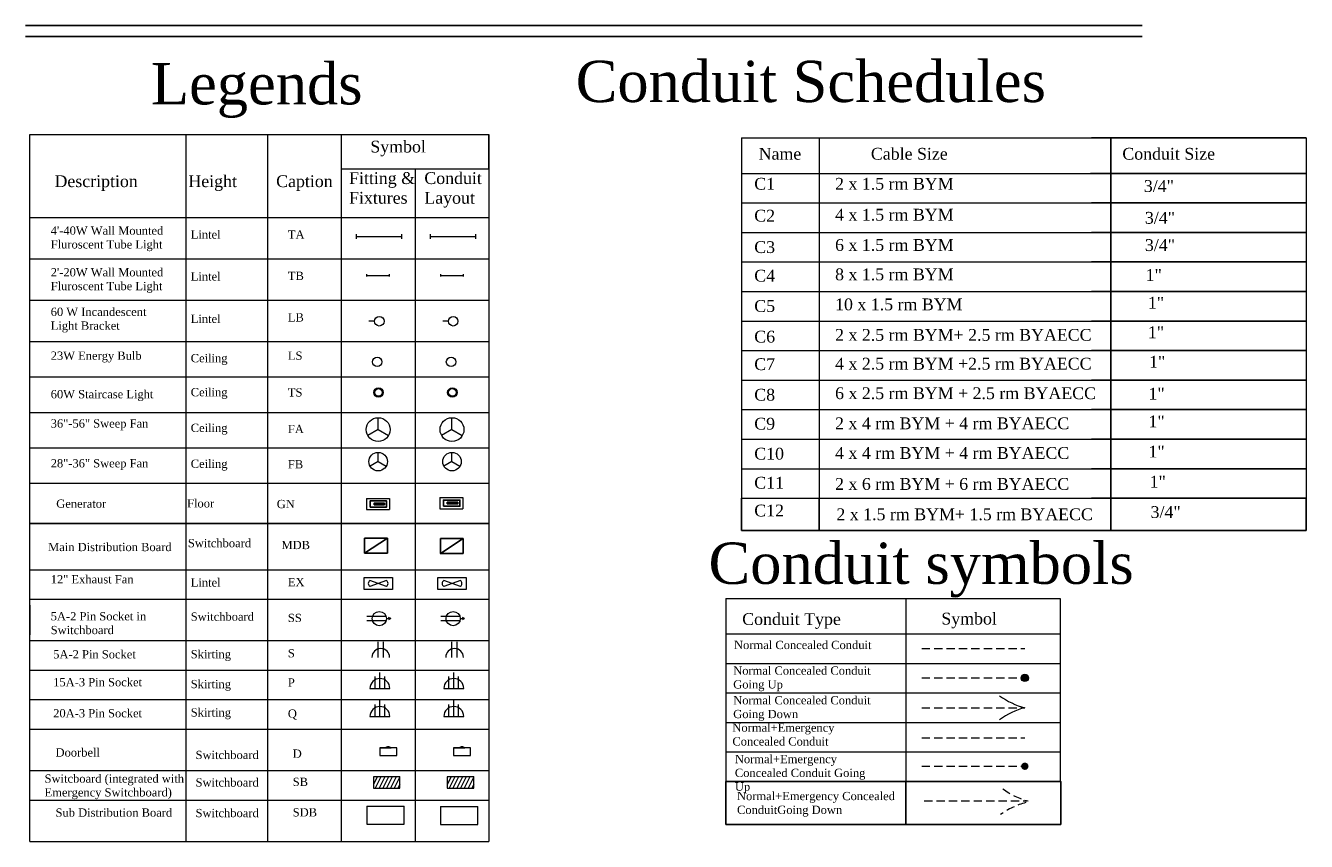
# Model space of a CAD drawing. Header units: inches. Extents: x -4 to 104, y -54 to 16.
import ezdxf

# ---------------------------------------------------------------- set-up
doc = ezdxf.new("R2010")
doc.units = ezdxf.units.IN
doc.header["$LTSCALE"] = 0.7
doc.header["$MEASUREMENT"] = 0
doc.linetypes.add('DASHEDX2', pattern=[1.5, 1, -0.5])
doc.layers.add('Legend', color=6, linetype='Continuous')

msp = doc.modelspace()

# ---------------------------------------------------------------- hatches: boundary and pattern name
at = {"lineweight": 13}
h = msp.add_hatch(color=3, dxfattribs=at)
edge = h.paths.add_edge_path()
edge.add_arc((80.15, -39.7), 0.311, 0, 360)
at = {"linetype": 'DASHEDX2', "lineweight": 13}
h = msp.add_hatch(color=1, dxfattribs=at)
edge = h.paths.add_edge_path()
edge.add_arc((80.15, -47.18), 0.311, 0, 360)

# ---------------------------------------------------------------- linework, layer by layer
for p, q in [((-4.41, 15.52), (90.09, 15.52)), ((-4.41, 14.6), (90.09, 14.6)), ((34.8, 6.31), (34.8, 3.44)), ((85.79, 6.01), (103.97, 6.01)), ((87.42, 6.01), (87.42, -24.49)), ((85.71, 3.01), (103.97, 3.01)), ((103.97, 3.01), (103.97, 3.01)), ((85.79, 0.51), (103.97, 0.51)), ((85.79, -1.99), (103.97, -1.99)), ((85.78, -4.49), (103.97, -4.49)), ((85.79, -6.99), (103.97, -6.99)), ((85.79, -9.49), (103.97, -9.49)), ((85.79, -11.99), (103.97, -11.99)), ((85.79, -14.49), (103.97, -14.49)), ((85.79, -16.99), (103.97, -16.99)), ((85.79, -19.49), (103.97, -19.49)), ((85.79, -21.99), (103.97, -21.99)), ((56.16, -24.49), (56.16, -27.21)), ((62.73, -27.21), (62.73, -24.49)), ((85.79, -24.49), (103.97, -24.49)), ((87.42, -27.21), (87.42, -24.49)), ((103.97, -27.21), (103.97, -24.49)), ((-4.06, -26.64), (34.8, -26.64)), ((56.16, -27.21), (103.97, -27.21)), ((70.08, -48.47), (70.08, -52.11))]:
    msp.add_line(p, q)
at = {"lineweight": 13}
for p, q in [((-4.06, 6.31), (26.36, 6.31)), ((-4.06, -53.54), (-4.06, 6.31)), ((9.15, 6.31), (9.15, -53.54)), ((16.05, 6.31), (16.05, -53.54)), ((16.05, 6.31), (34.8, 6.31)), ((22.3, 6.31), (22.3, -53.54)), ((26.36, 6.31), (28.55, 6.31)), ((28.55, 6.31), (34.8, 6.31)), ((56.16, 6.01), (56.16, -24.49)), ((56.16, 6.01), (85.79, 6.01)), ((62.73, 6.01), (62.73, -24.49)), ((103.97, 6.01), (103.97, -24.49)), ((22.3, 3.41), (34.8, 3.41)), ((28.55, 3.41), (28.55, -53.54)), ((34.8, 3.44), (34.8, -53.54)), ((56.16, 3.01), (85.79, 3.01)), ((56.16, 3.01), (85.79, 3.01)), ((56.16, 0.51), (85.79, 0.51)), ((-4.06, -0.72), (34.8, -0.72)), ((56.16, -1.99), (85.79, -1.99)), ((56.16, -1.99), (85.79, -1.99)), ((-4.06, -4.22), (34.8, -4.22)), ((56.16, -4.49), (85.79, -4.49)), ((56.16, -6.99), (85.79, -6.99)), ((56.16, -6.99), (85.79, -6.99)), ((-4.06, -7.72), (34.8, -7.72)), ((56.16, -9.49), (85.79, -9.49)), ((-4.06, -11.22), (34.8, -11.22)), ((56.16, -11.99), (85.79, -11.99)), ((-4.06, -14.22), (34.8, -14.22)), ((56.16, -14.49), (85.79, -14.49)), ((-4.06, -17.22), (34.8, -17.22)), ((56.16, -16.99), (85.79, -16.99)), ((56.16, -16.99), (85.79, -16.99)), ((56.16, -19.49), (85.79, -19.49)), ((-4.06, -20.22), (34.8, -20.22)), ((56.16, -21.99), (85.79, -21.99)), ((-4.06, -23.22), (34.8, -23.22)), ((56.16, -24.49), (85.79, -24.49)), ((-4.06, -30.54), (34.8, -30.54)), ((-4.06, -33.04), (34.8, -33.04)), ((-4.06, -33.54), (-4.06, -36.04)), ((54.85, -32.97), (83.14, -32.97)), ((54.85, -32.97), (54.85, -48.47)), ((70.08, -32.97), (70.08, -48.47)), ((83.14, -32.97), (83.14, -48.47)), ((-4.06, -36.54), (34.8, -36.54)), ((54.85, -35.97), (83.14, -35.97)), ((54.85, -38.47), (83.14, -38.47)), ((-4.06, -39.04), (34.8, -39.04)), ((54.85, -40.97), (83.14, -40.97)), ((-4.06, -41.54), (34.8, -41.54)), ((-4.06, -44.04), (34.8, -44.04)), ((54.85, -43.47), (83.14, -43.47)), ((54.85, -45.97), (83.14, -45.97)), ((-4.06, -47.54), (34.8, -47.54)), ((54.85, -48.47), (83.14, -48.47)), ((-4.06, -50.04), (34.8, -50.04)), ((-4.06, -53.54), (34.8, -53.54))]:
    msp.add_line(p, q, dxfattribs=at)
at = {"color": 5, "lineweight": 13}
for p, q in [((23.56, -2.14), (23.56, -2.34)), ((27.4, -2.14), (27.4, -2.34)), ((29.81, -2.14), (29.81, -2.34)), ((33.65, -2.14), (33.65, -2.34)), ((23.56, -2.34), (27.4, -2.34)), ((23.56, -2.34), (23.56, -2.54)), ((27.4, -2.34), (27.4, -2.54)), ((29.81, -2.34), (33.65, -2.34)), ((29.81, -2.34), (29.81, -2.54)), ((33.65, -2.34), (33.65, -2.54)), ((24.44, -5.53), (24.44, -5.63)), ((24.44, -5.63), (26.36, -5.63)), ((24.44, -5.63), (24.44, -5.73)), ((26.36, -5.53), (26.36, -5.63)), ((26.36, -5.63), (26.36, -5.73)), ((30.69, -5.53), (30.69, -5.63)), ((30.69, -5.63), (32.61, -5.63)), ((30.69, -5.63), (30.69, -5.73)), ((32.61, -5.53), (32.61, -5.63)), ((32.61, -5.63), (32.61, -5.73)), ((25.12, -9.51), (24.64, -9.51)), ((31.37, -9.51), (30.89, -9.51)), ((26.36, -14.22), (26.36, -14.22)), ((32.61, -14.22), (32.61, -14.22)), ((25.42, -18.68), (25.42, -17.67)), ((31.67, -18.68), (31.67, -17.67)), ((25.42, -18.68), (24.54, -19.18)), ((25.42, -18.68), (26.29, -19.18)), ((31.67, -18.68), (30.79, -19.18)), ((31.67, -18.68), (32.54, -19.18)), ((25.42, -21.39), (24.74, -21.78)), ((25.42, -21.39), (25.42, -20.61)), ((25.42, -21.39), (26.09, -21.78)), ((31.67, -21.39), (30.99, -21.78)), ((31.67, -21.39), (31.67, -20.61)), ((31.67, -21.39), (32.34, -21.78)), ((24.44, -24.52), (24.44, -25.45)), ((24.44, -24.52), (26.39, -24.52)), ((26.39, -24.52), (26.39, -25.45)), ((30.64, -24.44), (30.64, -25.38)), ((30.64, -24.44), (32.6, -24.44)), ((32.6, -24.44), (32.6, -25.38)), ((24.44, -25.45), (26.39, -25.45)), ((30.64, -25.38), (32.6, -25.38)), ((24.23, -32.21), (24.23, -31.21)), ((24.23, -31.21), (26.63, -31.21)), ((26.63, -31.21), (26.63, -32.21)), ((30.48, -32.21), (30.48, -31.21)), ((30.48, -31.21), (32.88, -31.21)), ((32.88, -31.21), (32.88, -32.21)), ((26.63, -32.21), (24.23, -32.21)), ((26.13, -31.96), (24.73, -31.46)), ((26.13, -31.46), (24.73, -31.96)), ((32.88, -32.21), (30.48, -32.21)), ((32.38, -31.96), (30.98, -31.46)), ((32.38, -31.46), (30.98, -31.96)), ((26.09, -34.5), (24.47, -34.5)), ((26.12, -34.68), (26.49, -34.68)), ((26.49, -34.68), (26.3, -34.59)), ((26.49, -34.68), (26.3, -34.77)), ((32.34, -34.5), (30.72, -34.5)), ((32.37, -34.68), (32.74, -34.68)), ((32.74, -34.68), (32.55, -34.59)), ((32.74, -34.68), (32.55, -34.77)), ((26.09, -34.86), (24.47, -34.86)), ((32.34, -34.86), (30.72, -34.86)), ((25.42, -37.96), (25.42, -36.65)), ((25.87, -37.96), (25.87, -36.65)), ((31.67, -37.96), (31.67, -36.65)), ((32.12, -37.96), (32.12, -36.65)), ((25.55, -45.63), (25.55, -46.27)), ((26.99, -45.63), (25.55, -45.63)), ((25.55, -45.63), (26.51, -45.63)), ((25.55, -46.27), (26.99, -46.27)), ((26.99, -46.27), (26.99, -45.63)), ((31.8, -45.63), (31.8, -46.27)), ((33.24, -45.63), (31.8, -45.63)), ((31.8, -45.63), (32.76, -45.63)), ((31.8, -46.27), (33.24, -46.27)), ((33.24, -46.27), (33.24, -45.63)), ((25.34, -48.08), (25.02, -48.08)), ((25.02, -48.08), (25.02, -49.04)), ((25.34, -48.08), (25.02, -48.72)), ((25.66, -48.08), (25.18, -49.04)), ((25.66, -48.08), (25.34, -48.08)), ((25.98, -48.08), (25.5, -49.04)), ((25.98, -48.08), (25.66, -48.08)), ((26.3, -48.08), (25.82, -49.04)), ((26.3, -48.08), (25.98, -48.08)), ((26.62, -48.08), (26.14, -49.04)), ((26.62, -48.08), (26.3, -48.08)), ((26.94, -48.08), (26.46, -49.04)), ((26.94, -48.08), (26.62, -48.08)), ((27.26, -48.08), (26.78, -49.04)), ((27.26, -48.08), (26.94, -48.08)), ((27.26, -48.72), (27.1, -49.04)), ((27.26, -49.04), (27.26, -48.08)), ((31.59, -48.08), (31.27, -48.08)), ((31.27, -48.08), (31.27, -49.04)), ((31.59, -48.08), (31.27, -48.72)), ((31.91, -48.08), (31.43, -49.04)), ((31.91, -48.08), (31.59, -48.08)), ((32.23, -48.08), (31.75, -49.04)), ((32.23, -48.08), (31.91, -48.08)), ((32.55, -48.08), (32.07, -49.04)), ((32.55, -48.08), (32.23, -48.08)), ((32.87, -48.08), (32.39, -49.04)), ((32.87, -48.08), (32.55, -48.08)), ((33.19, -48.08), (32.71, -49.04)), ((33.19, -48.08), (32.87, -48.08)), ((33.51, -48.08), (33.03, -49.04)), ((33.51, -48.08), (33.19, -48.08)), ((33.51, -48.72), (33.35, -49.04)), ((33.51, -49.04), (33.51, -48.08)), ((25.02, -49.04), (27.26, -49.04)), ((31.27, -49.04), (33.51, -49.04)), ((24.46, -50.57), (24.46, -52.07)), ((24.46, -50.57), (27.61, -50.57)), ((27.61, -52.07), (27.61, -50.57)), ((30.71, -50.6), (30.71, -52.11)), ((30.71, -50.6), (33.86, -50.6)), ((33.86, -52.11), (33.86, -50.6)), ((24.46, -52.07), (27.61, -52.07)), ((30.71, -52.11), (33.86, -52.11))]:
    msp.add_line(p, q, dxfattribs=at)
at = {"color": 3, "linetype": 'DASHEDX2', "lineweight": 13}
for p, q in [((71.42, -37.21), (80.15, -37.21)), ((71.42, -39.7), (80.15, -39.7)), ((71.42, -42.23), (80.15, -42.23))]:
    msp.add_line(p, q, dxfattribs=at)
at = {"color": 6, "lineweight": 13}
for p, q in [((25.16, -40.59), (25.16, -39.58)), ((25.57, -40.59), (25.57, -39.25)), ((25.98, -40.59), (25.98, -39.58)), ((31.41, -40.59), (31.41, -39.58)), ((31.82, -40.59), (31.82, -39.25)), ((32.23, -40.59), (32.23, -39.58)), ((24.73, -40.59), (26.41, -40.59)), ((30.98, -40.59), (32.66, -40.59))]:
    msp.add_line(p, q, dxfattribs=at)
at = {"color": 3, "lineweight": 13}
for p, q in [((25.16, -42.96), (25.16, -41.95)), ((25.57, -42.96), (25.57, -41.61)), ((25.98, -42.96), (25.98, -41.95)), ((31.41, -42.96), (31.41, -41.95)), ((31.82, -42.96), (31.82, -41.61)), ((32.23, -42.96), (32.23, -41.95)), ((24.73, -42.96), (26.41, -42.96)), ((30.98, -42.96), (32.66, -42.96))]:
    msp.add_line(p, q, dxfattribs=at)
at = {"color": 1, "linetype": 'DASHEDX2', "lineweight": 13}
for p, q in [((71.42, -44.76), (80.15, -44.76)), ((71.42, -47.18), (80.15, -47.18)), ((71.62, -50.11), (80.35, -50.11))]:
    msp.add_line(p, q, dxfattribs=at)
at = {"color": 5}
for points in [[(24.74, -25.24), (24.74, -24.72), (26.14, -24.72), (26.14, -25.24)], [(25.07, -25.04), (25.07, -24.91), (25.95, -24.91), (25.95, -25.04)], [(30.95, -25.17), (30.95, -24.65), (32.34, -24.65), (32.34, -25.17)], [(31.27, -24.97), (31.27, -24.83), (32.16, -24.83), (32.16, -24.97)]]:
    msp.add_lwpolyline(points, close=True, dxfattribs=at)
msp.add_lwpolyline([(54.85, -48.47), (83.19, -48.47), (83.19, -52.11), (54.85, -52.11)], close=True)
at = {"color": 5, "lineweight": 13}
for centre, radius in [((25.52, -9.51), 0.4), ((31.77, -9.51), 0.4), ((25.34, -12.95), 0.4), ((31.59, -12.95), 0.4), ((25.45, -15.53), 0.4), ((31.7, -15.53), 0.4), ((25.45, -15.53), 0.32), ((31.7, -15.53), 0.32), ((25.42, -18.68), 1.01), ((31.67, -18.68), 1.01), ((25.42, -21.39), 0.784), ((31.67, -21.39), 0.784), ((25.52, -34.68), 0.6), ((31.77, -34.68), 0.6)]:
    msp.add_circle(centre, radius, dxfattribs=at)
at = {"color": 3, "lineweight": 13}
msp.add_circle((80.15, -39.7), 0.311, dxfattribs=at)
at = {"color": 5, "lineweight": 13}
for centre, radius, start, end in [((24.89, -31.71), 0.301, 123.9054, 236.0946), ((25.96, -31.71), 0.301, 303.9054, 56.0946), ((31.14, -31.71), 0.301, 123.9054, 236.0946), ((32.21, -31.71), 0.301, 303.9054, 56.0946), ((25.64, -37.96), 0.75, 0, 180), ((31.89, -37.96), 0.75, 0, 180), ((26.27, -45.86), 0.333, 43.8785, 136.1215), ((32.52, -45.86), 0.333, 43.8785, 136.1215)]:
    msp.add_arc(centre, radius, start, end, dxfattribs=at)
at = {"color": 6, "lineweight": 13}
for centre in [(25.57, -40.59), (31.82, -40.59)]:
    msp.add_arc(centre, 0.84, 0, 180, dxfattribs=at)
at = {"color": 3, "lineweight": 13}
for centre, radius, start, end in [((25.57, -42.96), 0.84, 0, 180), ((31.82, -42.96), 0.84, 0, 180), ((81.72, -36.21), 6.22, 233.461, 255.3767), ((81.72, -48.24), 6.22, 104.6233, 126.539)]:
    msp.add_arc(centre, radius, start, end, dxfattribs=at)
at = {"color": 1, "linetype": 'DASHEDX2', "lineweight": 13}
for centre, start, end in [((82, -44.1), 233.461, 255.3767), ((81.8, -56.27), 104.6233, 126.539)]:
    msp.add_arc(centre, 6.22, start, end, dxfattribs=at)
at = {"layer": 'Legend', "color": 5}
for p, q in [((26.2, -27.88), (24.27, -27.88)), ((24.27, -27.88), (24.27, -29.14)), ((24.27, -29.14), (26.2, -27.88)), ((26.2, -29.14), (26.2, -27.88)), ((32.62, -27.9), (30.69, -27.9)), ((30.69, -27.9), (30.69, -29.16)), ((30.69, -29.16), (32.62, -27.9)), ((32.62, -29.16), (32.62, -27.9)), ((24.26, -29.14), (26.2, -29.14)), ((30.68, -29.16), (32.62, -29.16))]:
    msp.add_line(p, q, dxfattribs=at)

# ---------------------------------------------------------------- texts
at = {"lineweight": 13, "attachment_point": 1}
for s, insert, char_height, width in [('{\\fTimes New Roman|b0|i0|c0|p18;\\C5;Legends}', (6.19, 12.35), 3.5, 24.8242), ('{\\fTimes New Roman|b0|i0|c0|p18;\\C5;Conduit Schedules}', (42.14, 12.55), 3.5, 50.7006), ('{\\fTimes New Roman|b0|i0|c0|p18;Symbol}', (24.76, 5.78), 1, 6.8462), ('\\pt0;{\\fTimes New Roman|b0|i0|c0|p18;Name}', (57.62, 5.17), 1, 8.7911), ('{\\fTimes New Roman|b0|i0|c0|p18;Cable Size}', (67.12, 5.17), 1, 8.7911), ('{\\fTimes New Roman|b0|i0|c0|p18;Conduit Size}', (88.4, 5.17), 1, 8.7911), ('{\\fTimes New Roman|b0|i0|c0|p18;Description}', (-1.97, 2.85), 1, 6.8462), ('{\\fTimes New Roman|b0|i0|c0|p18;Height}', (9.36, 2.85), 1, 6.8462), ('{\\fTimes New Roman|b0|i0|c0|p18;Caption}', (16.79, 2.85), 1, 6.8462), ('{\\fTimes New Roman|b0|i0|c0|p18;Fitting & Fixtures}', (22.96, 3.11), 1, 6.8462), ('{\\fTimes New Roman|b0|i0|c0|p18;Conduit \\PLayout}', (29.33, 3.11), 1, 6.8462), ('{\\fTimes New Roman|b0|i0|c0|p18;C1}', (57.25, 2.63), 1, 4.0565), ('{\\fTimes New Roman|b0|i0|c0|p18;2 x 1.5 rm BYM }', (64.09, 2.63), 1, 22.1279), ('{\\fTimes New Roman|b0|i0|c0|p18;3/4"}', (90.22, 2.44), 1, 7.1051), ('{\\fTimes New Roman|b0|i0|c0|p18;4 x 1.5 rm BYM }', (64.09, 0.01), 1, 20.992), ('{\\fTimes New Roman|b0|i0|c0|p18;C2}', (57.25, -0.07), 1, 4.0565), ('{\\fTimes New Roman|b0|i0|c0|p18;3/4"}', (90.31, -0.25), 1, 7.1051), ("{\\fTimes New Roman|b0|i0|c0|p18;4'-40W Wall Mounted Fluroscent Tube Light}", (-2.29, -1.48), 0.7, 12.3166), ('{\\fTimes New Roman|b0|i0|c0|p18;Lintel}', (9.56, -1.81), 0.7, 3.8872), ('{\\fTimes New Roman|b0|i0|c0|p18;TA}', (17.78, -1.81), 0.7, 3.8872), ('{\\fTimes New Roman|b0|i0|c0|p18;C3}', (57.25, -2.73), 1, 4.0565), ('{\\fTimes New Roman|b0|i0|c0|p18;6 x 1.5 rm BYM }', (64.09, -2.55), 1, 20.6834), ('{\\fTimes New Roman|b0|i0|c0|p18;3/4"}', (90.31, -2.56), 1, 7.1051), ("{\\fTimes New Roman|b0|i0|c0|p18;2'-20W Wall Mounted Fluroscent Tube Light}", (-2.29, -5.01), 0.7, 12.3166), ('{\\fTimes New Roman|b0|i0|c0|p18;Lintel}', (9.56, -5.36), 0.7, 3.8872), ('{\\fTimes New Roman|b0|i0|c0|p18;TB}', (17.78, -5.31), 0.7, 3.8872), ('{\\fTimes New Roman|b0|i0|c0|p18;C4}', (57.25, -5.15), 1, 4.0565), ('{\\fTimes New Roman|b0|i0|c0|p18;8 x 1.5 rm BYM }', (64.09, -5.04), 1, 21.1463), ('{\\fTimes New Roman|b0|i0|c0|p18;1"}', (90.37, -5.09), 1, 7.1051), ('{\\fTimes New Roman|b0|i0|c0|p18;10 x 1.5 rm BYM}', (64.09, -7.58), 1, 21.0692), ('{\\fTimes New Roman|b0|i0|c0|p18;1"}', (90.56, -7.44), 1, 7.1051), ('{\\fTimes New Roman|b0|i0|c0|p18;60 W Incandescent\\PLight Bracket}', (-2.29, -8.36), 0.7, 12.3166), ('{\\fTimes New Roman|b0|i0|c0|p18;C5}', (57.25, -7.72), 1, 4.0565), ('{\\fTimes New Roman|b0|i0|c0|p18;Lintel}', (9.56, -8.95), 0.7, 3.8872), ('{\\fTimes New Roman|b0|i0|c0|p18;LB}', (17.78, -8.83), 0.7, 3.8872), ('{\\fTimes New Roman|b0|i0|c0|p18;C6}', (57.25, -10.31), 1, 4.0565), ('{\\fTimes New Roman|b0|i0|c0|p18;2 x 2.5 rm BYM+ 2.5 rm BYAECC}', (64.09, -10.16), 1, 21.1463), ('{\\fTimes New Roman|b0|i0|c0|p18;1"}', (90.56, -9.94), 1, 7.1051), ('{\\fTimes New Roman|b0|i0|c0|p18;23W Energy Bulb}', (-2.29, -12.07), 0.7, 12.3166), ('{\\fTimes New Roman|b0|i0|c0|p18;Ceiling}', (9.56, -12.28), 0.7, 3.8872), ('{\\fTimes New Roman|b0|i0|c0|p18;LS}', (17.78, -12.07), 0.7, 3.8872), ('{\\fTimes New Roman|b0|i0|c0|p18;C7}', (57.25, -12.64), 1, 4.0565), ('{\\fTimes New Roman|b0|i0|c0|p18;4 x 2.5 rm BYM +2.5 rm BYAECC}', (64.09, -12.6), 1, 21.3006), ('{\\fTimes New Roman|b0|i0|c0|p18;1"}', (90.66, -12.44), 1, 7.1051), ('{\\fTimes New Roman|b0|i0|c0|p18;Ceiling}', (9.56, -15.16), 0.7, 3.8872), ('{\\fTimes New Roman|b0|i0|c0|p18;TS}', (17.78, -15.18), 0.7, 3.8872), ('{\\fTimes New Roman|b0|i0|c0|p18;6 x 2.5 rm BYM + 2.5 rm BYAECC}', (64.09, -15.1), 1, 22.1493), ('{\\fTimes New Roman|b0|i0|c0|p18;1"}', (90.61, -15.14), 1, 7.1051), ('{\\fTimes New Roman|b0|i0|c0|p18;60W Staircase Light}', (-2.29, -15.33), 0.7, 12.3166), ('{\\fTimes New Roman|b0|i0|c0|p18;C8}', (57.25, -15.23), 1, 4.0565), ('{\\fTimes New Roman|b0|i0|c0|p18;36"-56" Sweep Fan}', (-2.29, -17.81), 0.7, 12.3166), ('{\\fTimes New Roman|b0|i0|c0|p18;Ceiling}', (9.56, -18.18), 0.7, 3.8872), ('{\\fTimes New Roman|b0|i0|c0|p18;FA}', (17.78, -18.28), 0.7, 3.8872), ('{\\fTimes New Roman|b0|i0|c0|p18;C9}', (57.25, -17.68), 1, 4.0565), ('{\\fTimes New Roman|b0|i0|c0|p18;2 x 4 rm BYM + 4 rm BYAECC}', (64.09, -17.65), 1, 21.7635), ('{\\fTimes New Roman|b0|i0|c0|p18;1"}', (90.61, -17.49), 1, 7.1051), ('{\\fTimes New Roman|b0|i0|c0|p18;C10}', (57.25, -20.22), 1, 4.0565), ('{\\fTimes New Roman|b0|i0|c0|p18;4 x 4 rm BYM + 4 rm BYAECC}', (64.09, -20.16), 1, 21.5321), ('{\\fTimes New Roman|b0|i0|c0|p18;1"}', (90.61, -20.04), 1, 7.1051), ('{\\fTimes New Roman|b0|i0|c0|p18;28"-36" Sweep Fan}', (-2.29, -21.18), 0.7, 12.3166), ('{\\fTimes New Roman|b0|i0|c0|p18;Ceiling}', (9.56, -21.22), 0.7, 3.8872), ('{\\fTimes New Roman|b0|i0|c0|p18;FB}', (17.78, -21.26), 0.7, 3.8872), ('{\\fTimes New Roman|b0|i0|c0|p18;C11}', (57.25, -22.68), 1, 4.0565), ('{\\fTimes New Roman|b0|i0|c0|p18;2 x 6 rm BYM + 6 rm BYAECC}', (64.09, -22.78), 1, 21.5321), ('{\\fTimes New Roman|b0|i0|c0|p18;1"}', (90.71, -22.59), 1, 7.1051), ('{\\fTimes New Roman|b0|i0|c0|p18;Generator}', (-1.82, -24.6), 0.7, 12.3166), ('{\\fTimes New Roman|b0|i0|c0|p18;Floor}', (9.25, -24.57), 0.7, 3.8872), ('{\\fTimes New Roman|b0|i0|c0|p18;GN}', (16.84, -24.63), 0.7, 3.8872), ('{\\fTimes New Roman|b0|i0|c0|p18;Switchboard}', (9.32, -27.94), 0.7, 3.8872), ('{\\fTimes New Roman|b0|i0|c0|p18;MDB}', (17.24, -28.1), 0.7, 3.8872), ('{\\fTimes New Roman|b0|i0|c0|p18;\\C5;Conduit symbols}', (53.38, -28.24), 3.5, 50.7006), ('{\\fTimes New Roman|b0|i0|c0|p18;Main Distribution Board}', (-2.51, -28.27), 0.7, 12.3166), ('{\\fTimes New Roman|b0|i0|c0|p18;12" Exhaust Fan}', (-2.29, -31), 0.7, 12.3166), ('{\\fTimes New Roman|b0|i0|c0|p18;Lintel}', (9.56, -31.27), 0.7, 3.8872), ('{\\fTimes New Roman|b0|i0|c0|p18;EX}', (17.78, -31.24), 0.7, 3.8872), ('{\\fTimes New Roman|b0|i0|c0|p18;5A-2 Pin Socket in Switchboard}', (-2.29, -34.13), 0.7, 12.3166), ('{\\fTimes New Roman|b0|i0|c0|p18;Switchboard}', (9.56, -34.16), 0.7, 3.8872), ('{\\fTimes New Roman|b0|i0|c0|p18;SS}', (17.78, -34.27), 0.7, 3.8872), ('{\\fTimes New Roman|b0|i0|c0|p18;Conduit Type}', (56.23, -34.22), 1, 8.7911), ('{\\fTimes New Roman|b0|i0|c0|p18;Symbol}', (73.08, -34.18), 1, 6.8462), ('{\\fTimes New Roman|b0|i0|c0|p18;Normal Concealed Conduit }', (55.54, -36.56), 0.7, 12.3166), ('{\\fTimes New Roman|b0|i0|c0|p18;5A-2 Pin Socket}', (-2.08, -37.35), 0.7, 12.3166), ('{\\fTimes New Roman|b0|i0|c0|p18;Skirting}', (9.56, -37.34), 0.7, 3.8872), ('{\\fTimes New Roman|b0|i0|c0|p18;S}', (17.78, -37.26), 0.7, 3.8872), ('{\\fTimes New Roman|b0|i0|c0|p18;Normal Concealed Conduit Going Up}', (55.47, -38.73), 0.7, 12.3166), ('{\\fTimes New Roman|b0|i0|c0|p18;15A-3 Pin Socket}', (-2.08, -39.71), 0.7, 12.3166), ('{\\fTimes New Roman|b0|i0|c0|p18;Skirting}', (9.56, -39.87), 0.7, 3.8872), ('{\\fTimes New Roman|b0|i0|c0|p18;P}', (17.78, -39.74), 0.7, 3.8872), ('{\\fTimes New Roman|b0|i0|c0|p18;Normal Concealed Conduit Going Down}', (55.47, -41.24), 0.7, 13.7618), ('{\\fTimes New Roman|b0|i0|c0|p18;Skirting}', (9.56, -42.27), 0.7, 3.8872), ('{\\fTimes New Roman|b0|i0|c0|p18;20A-3 Pin Socket}', (-2.08, -42.34), 0.7, 12.3166), ('{\\fTimes New Roman|b0|i0|c0|p18;Q}', (17.78, -42.37), 0.7, 3.8872), ('{\\fTimes New Roman|b0|i0|c0|p18;Normal+Emergency Concealed Conduit }', (55.4, -43.56), 0.7, 13.2358), ('{\\fTimes New Roman|b0|i0|c0|p18;Doorbell}', (-1.88, -45.66), 0.7, 12.3166), ('{\\fTimes New Roman|b0|i0|c0|p18;Switchboard}', (9.97, -45.87), 0.7, 3.8872), ('{\\fTimes New Roman|b0|i0|c0|p18;D}', (18.19, -45.76), 0.7, 3.8872), ('{\\fTimes New Roman|b0|i0|c0|p18;Normal+Emergency Concealed Conduit Going Up}', (55.61, -46.22), 0.7, 12.3166), ('{\\fTimes New Roman|b0|i0|c0|p18;Switcboard (integrated with\\PEmergency Switchboard)}', (-2.81, -47.87), 0.7, 11.6485), ('{\\fTimes New Roman|b0|i0|c0|p18;Switchboard}', (9.97, -48.2), 0.7, 3.8872), ('{\\fTimes New Roman|b0|i0|c0|p18;SB}', (18.19, -48.15), 0.7, 3.8872), ('{\\fTimes New Roman|b0|i0|c0|p18;Sub Distribution Board}', (-1.88, -50.75), 0.7, 12.3166), ('{\\fTimes New Roman|b0|i0|c0|p18;Switchboard}', (9.97, -50.79), 0.7, 3.8872), ('{\\fTimes New Roman|b0|i0|c0|p18;SDB}', (18.19, -50.73), 0.7, 3.8872)]:
    msp.add_mtext(s, dxfattribs=dict(at, insert=insert, char_height=char_height, width=width))
at = {"attachment_point": 1}
for s, insert, char_height, width in [('{\\fTimes New Roman|b0|i0|c0|p18;C12}', (57.25, -25.03), 1, 2.1), ('{\\fTimes New Roman|b0|i0|c0|p18;2 x 1.5 rm BYM+ 1.5 rm BYAECC}', (64.2, -25.35), 1, 23.9075), ('{\\fTimes New Roman|b0|i0|c0|p18;3/4"}', (90.79, -25.16), 1, 3.5), ('{\\fTimes New Roman|b0|i0|c0|p18;Normal+Emergency Concealed ConduitGoing Down\\P} ', (55.79, -49.35), 0.7, 13.4318)]:
    msp.add_mtext(s, dxfattribs=dict(at, insert=insert, char_height=char_height, width=width))

doc.saveas('drawing.dxf')
